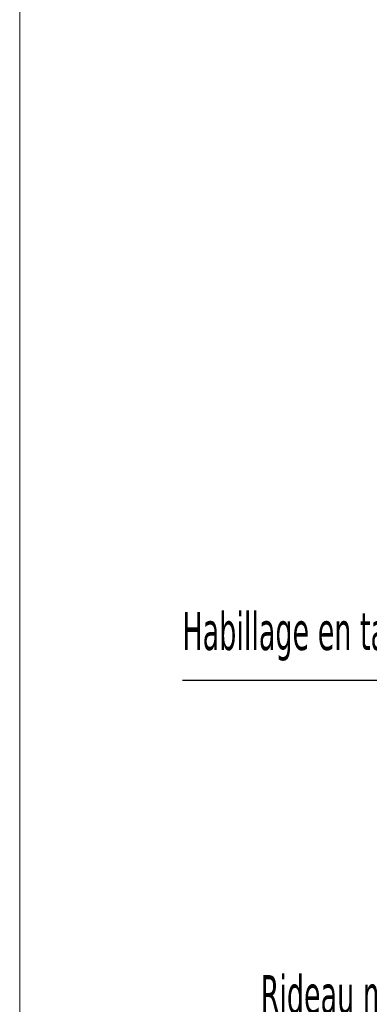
# Model space of a CAD drawing. Header units: millimetres. Extents: x 0 to 1517, y -116 to 725.
# Tile 169 of 256: x 672 to 695, y 566 to 630. Entities that reach past the tile are written whole.
import ezdxf

# ---------------------------------------------------------------- set-up
doc = ezdxf.new("R2010")
doc.units = ezdxf.units.MM
doc.layers.add('Ech.1_100', color=7, linetype='Continuous')
doc.styles.add('tahoma-', font='txt', dxfattribs={"height": 1})
doc.dimstyles.new('ISO-25', dxfattribs={"dimtxt": 2.5, "dimasz": 2.5, "dimexe": 1.25, "dimexo": 0.625, "dimtad": 1, "dimtxsty": 'Standard', "dimcen": 2.5, "dimadec": 0, "dimazin": 0, "dimtfac": 1, "dimtmove": 0, "dimatfit": 3, "dimfxl": 1, "dimarcsym": 0})

msp = doc.modelspace()

# ---------------------------------------------------------------- linework, layer by layer
at = {"layer": 'Ech.1_100', "color": 7, "linetype": 'Continuous', "lineweight": 5}
msp.add_lwpolyline([(983.702, 464.855), (983.702, 719.38), (672.196, 719.38), (672.196, 464.855), (983.702, 464.855)], close=True, dxfattribs=at)

# ---------------------------------------------------------------- texts
at = {"layer": 'Ech.1_100', "linetype": 'Continuous', "char_height": 2.5, "attachment_point": 1, "style": 'tahoma-'}
for s, insert in [('\\C36;\\fTahoma|b0|i0;\\W0.600000;Habillage en tasseau bois', (682.866, 591.309)), ('\\C5;\\fTahoma|b0|i0;\\W0.600000;Rideau métallique 2.60x3.00', (687.993, 567.512))]:
    msp.add_mtext(s, dxfattribs=dict(at, insert=insert))

# ---------------------------------------------------------------- leaders
at = {"layer": 'Ech.1_100', "color": 7, "linetype": 'Continuous', "lineweight": 5, "has_arrowhead": 0}
for points in [[(715.092, 597.618), (704.857, 586.809), (682.866, 586.809)], [(722.885, 573.822), (712.649, 563.012), (687.993, 563.012)]]:
    msp.add_leader(points, dimstyle='ISO-25', dxfattribs=at)

doc.saveas('drawing.dxf')
